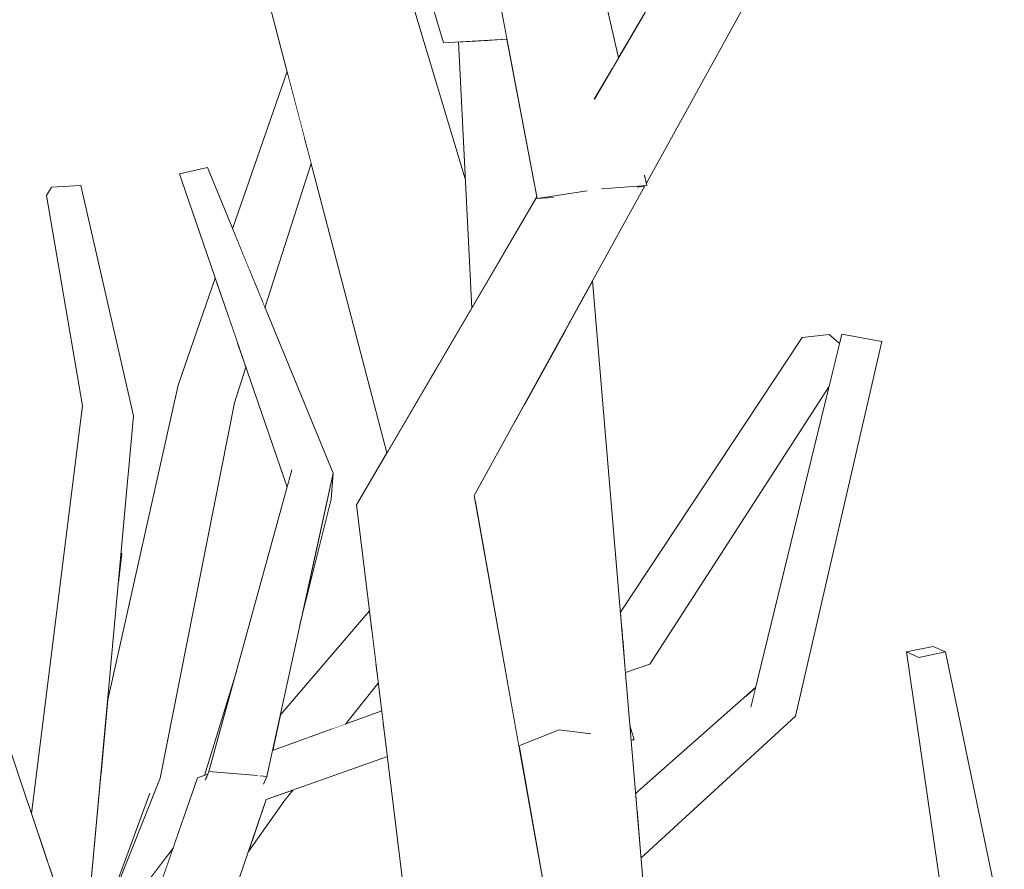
# Model space of a CAD drawing. Extents: x -289599 to -184549, y 66678 to 295474.
# Tile 85 of 256: x -281643 to -281546, y 72010 to 72094. Entities that reach past the tile are written whole.
import ezdxf

# ---------------------------------------------------------------- set-up
doc = ezdxf.new("R2010")
doc.units = 0
doc.header["$MEASUREMENT"] = 0
doc.linetypes.add('Wipeout_Contour', pattern=[1000, 0, -1000])
doc.layers.add('arch drzewa', color=8, linetype='Continuous')
doc.layers.add('arch drzewa_Nr_Pióra__4', color=8, linetype='Continuous', lineweight=9)

msp = doc.modelspace()

# ---------------------------------------------------------------- wipeouts: each hides what was drawn before it
at = {"color": 254, "linetype": 'Wipeout_Contour', "lineweight": 0, "ltscale": 1689868.360226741}
msp.add_wipeout([(-281596.578, 72092.04), (-281595.167, 72070.888), (-281592.094, 72076.132), (-281591.859, 72076.532), (-281594.827, 72092.138)], dxfattribs=at).dxf.layer = 'arch drzewa'
at = {"color": 254, "linetype": 'Wipeout_Contour', "lineweight": 0, "ltscale": 1352019.985524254}
msp.add_wipeout([(-281640.391, 72010.859), (-281640.136, 72010.103), (-281635.455, 72054.582), (-281636.861, 72055.823)], dxfattribs=at).dxf.layer = 'arch drzewa'
at = {"color": 254, "linetype": 'Wipeout_Contour', "lineweight": 0, "ltscale": 1013950.159270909}
msp.add_wipeout([(-281612.061, 72049.164), (-281615.334, 72034.162), (-281612.23, 72046.601)], dxfattribs=at).dxf.layer = 'arch drzewa'
at = {"color": 254, "linetype": 'Wipeout_Contour', "lineweight": 0, "ltscale": 1351800.697249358}
msp.add_wipeout([(-281581.323, 72033.52), (-281583.363, 72032.61), (-281583.093, 72029.414), (-281580.693, 72030.262)], dxfattribs=at).dxf.layer = 'arch drzewa'
at = {"color": 254, "linetype": 'Wipeout_Contour', "lineweight": 0, "ltscale": 1013757.710257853}
msp.add_wipeout([(-281548.843, 72002.316), (-281554.045, 72030.919), (-281555.243, 72031.464)], dxfattribs=at).dxf.layer = 'arch drzewa'
at = {"color": 254, "linetype": 'Wipeout_Contour', "lineweight": 0, "ltscale": 1351768.542917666}
msp.add_wipeout([(-281570.208, 72027.906), (-281582.021, 72016.705), (-281581.943, 72015.78), (-281570.672, 72026.002)], dxfattribs=at).dxf.layer = 'arch drzewa'
at = {"color": 254, "linetype": 'Wipeout_Contour', "lineweight": 0, "ltscale": 1351938.274033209}
msp.add_wipeout([(-281620.575, 72018.777), (-281630.135, 71985.414), (-281629.709, 71984.553), (-281618.693, 72016.847)], dxfattribs=at).dxf.layer = 'arch drzewa'

# ---------------------------------------------------------------- next in the draw order: wipeouts: each hides what was drawn before it
at = {"color": 254, "linetype": 'Wipeout_Contour', "lineweight": 0, "ltscale": 1351903.066129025}
msp.add_wipeout([(-281596.578, 72092.04), (-281597.77, 72091.973), (-281595.593, 72070.161), (-281595.167, 72070.888)], dxfattribs=at).dxf.layer = 'arch drzewa'
at = {"color": 254, "linetype": 'Wipeout_Contour', "lineweight": 0, "ltscale": 1014015.450864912}
msp.add_wipeout([(-281636.861, 72055.823), (-281641.937, 72015.455), (-281640.391, 72010.859)], dxfattribs=at).dxf.layer = 'arch drzewa'
at = {"color": 254, "linetype": 'Wipeout_Contour', "lineweight": 0, "ltscale": 1013852.785020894}
msp.add_wipeout([(-281583.375, 72032.75), (-281583.363, 72032.61), (-281581.323, 72033.52)], dxfattribs=at).dxf.layer = 'arch drzewa'
at = {"color": 254, "linetype": 'Wipeout_Contour', "lineweight": 0, "ltscale": 1013748.721625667}
msp.add_wipeout([(-281555.243, 72031.464), (-281551.212, 72003.528), (-281548.843, 72002.316)], dxfattribs=at).dxf.layer = 'arch drzewa'
at = {"color": 254, "linetype": 'Wipeout_Contour', "lineweight": 0, "ltscale": 1351769.133955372}
msp.add_wipeout([(-281570.2, 72027.94), (-281582.082, 72017.433), (-281582.021, 72016.705), (-281570.208, 72027.906)], dxfattribs=at).dxf.layer = 'arch drzewa'
at = {"color": 254, "linetype": 'Wipeout_Contour', "lineweight": 0, "ltscale": 1013926.518297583}
msp.add_wipeout([(-281618.693, 72016.847), (-281606.675, 72021.09), (-281606.805, 72022.151)], dxfattribs=at).dxf.layer = 'arch drzewa'
at = {"color": 254, "linetype": 'Wipeout_Contour', "lineweight": 0, "ltscale": 1013957.214104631}
msp.add_wipeout([(-281620.575, 72018.777), (-281630.852, 71986.865), (-281630.135, 71985.414)], dxfattribs=at).dxf.layer = 'arch drzewa'

# ---------------------------------------------------------------- next in the draw order: wipeouts: each hides what was drawn before it
at = {"color": 254, "linetype": 'Wipeout_Contour', "lineweight": 0, "ltscale": 1351907.336001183}
msp.add_wipeout([(-281597.77, 72091.973), (-281599.635, 72091.869), (-281598.324, 72065.501), (-281595.593, 72070.161)], dxfattribs=at).dxf.layer = 'arch drzewa'
at = {"color": 254, "linetype": 'Wipeout_Contour', "lineweight": 0, "ltscale": 1352002.91502483}
msp.add_wipeout([(-281636.859, 72000.363), (-281636.807, 72000.207), (-281631.808, 72054.838), (-281635.455, 72054.582)], dxfattribs=at).dxf.layer = 'arch drzewa'
at = {"color": 254, "linetype": 'Wipeout_Contour', "lineweight": 0, "ltscale": 1690122.625113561}
msp.add_wipeout([(-281663.11, 72048.731), (-281641.52, 71994.472), (-281659.332, 72048.155), (-281661.021, 72048.416), (-281661.212, 72048.44)], dxfattribs=at).dxf.layer = 'arch drzewa'
at = {"color": 254, "linetype": 'Wipeout_Contour', "lineweight": 0, "ltscale": 1013853.32241907}
msp.add_wipeout([(-281583.458, 72033.736), (-281583.375, 72032.75), (-281581.323, 72033.52)], dxfattribs=at).dxf.layer = 'arch drzewa'
at = {"color": 254, "linetype": 'Wipeout_Contour', "lineweight": 0, "ltscale": 1013751.184678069}
msp.add_wipeout([(-281545.564, 72003.473), (-281551.405, 72031.464), (-281554.045, 72030.919)], dxfattribs=at).dxf.layer = 'arch drzewa'
at = {"color": 254, "linetype": 'Wipeout_Contour', "lineweight": 0, "ltscale": 1351761.493704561}
msp.add_wipeout([(-281581.794, 72014.012), (-281581.546, 72011.074), (-281566.235, 72025.097), (-281570.672, 72026.002)], dxfattribs=at).dxf.layer = 'arch drzewa'

# ---------------------------------------------------------------- next in the draw order: wipeouts: each hides what was drawn before it
at = {"color": 254, "linetype": 'Wipeout_Contour', "lineweight": 0, "ltscale": 1013804.887396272}
msp.add_wipeout([(-281566.235, 72025.097), (-281557.705, 72062.219), (-281561.668, 72062.945)], dxfattribs=at).dxf.layer = 'arch drzewa'
at = {"color": 254, "linetype": 'Wipeout_Contour', "lineweight": 0, "ltscale": 1014005.284333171}
msp.add_wipeout([(-281640.136, 72010.103), (-281636.859, 72000.363), (-281635.455, 72054.582)], dxfattribs=at).dxf.layer = 'arch drzewa'
at = {"color": 254, "linetype": 'Wipeout_Contour', "lineweight": 0, "ltscale": 1352070.044340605}
msp.add_wipeout([(-281663.484, 72048.789), (-281647.551, 71992.668), (-281641.52, 71994.472), (-281663.11, 72048.731)], dxfattribs=at).dxf.layer = 'arch drzewa'
at = {"color": 254, "linetype": 'Wipeout_Contour', "lineweight": 0, "ltscale": 1014005.902269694}
msp.add_wipeout([(-281633.317, 72038.349), (-281632.969, 72041.197), (-281633.051, 72041.249)], dxfattribs=at).dxf.layer = 'arch drzewa'
at = {"color": 254, "linetype": 'Wipeout_Contour', "lineweight": 0, "ltscale": 1013741.909872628}
msp.add_wipeout([(-281554.045, 72030.919), (-281548.843, 72002.316), (-281545.564, 72003.473)], dxfattribs=at).dxf.layer = 'arch drzewa'
at = {"color": 254, "linetype": 'Wipeout_Contour', "lineweight": 0, "ltscale": 1013829.385157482}
msp.add_wipeout([(-281581.943, 72015.78), (-281581.794, 72014.012), (-281570.672, 72026.002)], dxfattribs=at).dxf.layer = 'arch drzewa'
at = {"color": 254, "linetype": 'Wipeout_Contour', "lineweight": 0, "ltscale": 2703904.439110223}
msp.add_wipeout([(-281625.471, 72018.984), (-281631.897, 71988.978), (-281630.852, 71986.865), (-281620.575, 72018.777), (-281624.24, 72018.932), (-281624.682, 72018.836), (-281624.655, 72018.903), (-281624.644, 72018.949)], dxfattribs=at).dxf.layer = 'arch drzewa'

# ---------------------------------------------------------------- next in the draw order: wipeouts: each hides what was drawn before it
at = {"color": 254, "linetype": 'Wipeout_Contour', "lineweight": 0, "ltscale": 1014041.993990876}
msp.add_wipeout([(-281635.455, 72054.582), (-281639.956, 72077.476), (-281640.441, 72076.669)], dxfattribs=at).dxf.layer = 'arch drzewa'
at = {"color": 254, "linetype": 'Wipeout_Contour', "lineweight": 0, "ltscale": 1013808.700934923}
msp.add_wipeout([(-281561.668, 72062.945), (-281570.672, 72026.002), (-281566.235, 72025.097)], dxfattribs=at).dxf.layer = 'arch drzewa'
at = {"color": 254, "linetype": 'Wipeout_Contour', "lineweight": 0, "ltscale": 1351688.900768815}
msp.add_wipeout([(-281554.045, 72030.919), (-281551.405, 72031.464), (-281552.603, 72032.009), (-281555.243, 72031.464)], dxfattribs=at).dxf.layer = 'arch drzewa'
at = {"color": 254, "linetype": 'Wipeout_Contour', "lineweight": 0, "ltscale": 1013930.626805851}
msp.add_wipeout([(-281620.575, 72018.777), (-281607.017, 72023.87), (-281607.087, 72024.433)], dxfattribs=at).dxf.layer = 'arch drzewa'
at = {"color": 254, "linetype": 'Wipeout_Contour', "lineweight": 0, "ltscale": 1013969.742548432}
msp.add_wipeout([(-281625.471, 72018.984), (-281634.271, 71993.778), (-281631.897, 71988.978)], dxfattribs=at).dxf.layer = 'arch drzewa'
at = {"color": 254, "linetype": 'Wipeout_Contour', "lineweight": 0, "ltscale": 1351927.44291872}
msp.add_wipeout([(-281620.486, 72011.592), (-281616.83, 72016.781), (-281617.571, 72017.244), (-281618.693, 72016.847)], dxfattribs=at).dxf.layer = 'arch drzewa'

# ---------------------------------------------------------------- next in the draw order: linework, layer by layer
at = {"layer": 'arch drzewa_Nr_Pióra__4', "linetype": 'Continuous'}
for p, q in [((-281555.243, 72031.464), (-281552.603, 72032.009)), ((-281554.045, 72030.919), (-281555.243, 72031.464)), ((-281551.212, 72003.528), (-281555.243, 72031.464)), ((-281551.405, 72031.464), (-281554.045, 72030.919)), ((-281552.603, 72032.009), (-281551.405, 72031.464)), ((-281545.564, 72003.473), (-281551.405, 72031.464))]:
    msp.add_line(p, q, dxfattribs=at)

# ---------------------------------------------------------------- next in the draw order: wipeouts: each hides what was drawn before it
at = {"color": 254, "linetype": 'Wipeout_Contour', "lineweight": 0, "ltscale": 1014034.278947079}
msp.add_wipeout([(-281640.441, 72076.669), (-281636.861, 72055.823), (-281635.455, 72054.582)], dxfattribs=at).dxf.layer = 'arch drzewa'
at = {"color": 254, "linetype": 'Wipeout_Contour', "lineweight": 0, "ltscale": 1351764.023813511}
msp.add_wipeout([(-281562.899, 72062.886), (-281580.693, 72030.262), (-281562.939, 72057.728), (-281561.893, 72062.018)], dxfattribs=at).dxf.layer = 'arch drzewa'
at = {"color": 254, "linetype": 'Wipeout_Contour', "lineweight": 0, "ltscale": 1013982.402662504}
msp.add_wipeout([(-281630.213, 72017.464), (-281635.227, 72003.825), (-281629.172, 72018.945)], dxfattribs=at).dxf.layer = 'arch drzewa'
at = {"color": 254, "linetype": 'Wipeout_Contour', "lineweight": 0, "ltscale": 1013966.898932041}
msp.add_wipeout([(-281625.471, 72018.984), (-281624.644, 72018.949), (-281624.552, 72019.318)], dxfattribs=at).dxf.layer = 'arch drzewa'
at = {"color": 254, "linetype": 'Wipeout_Contour', "lineweight": 0, "ltscale": 1013940.922760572}
msp.add_wipeout([(-281616.202, 72017.727), (-281616.83, 72016.781), (-281616.024, 72017.789)], dxfattribs=at).dxf.layer = 'arch drzewa'

# ---------------------------------------------------------------- next in the draw order: linework, layer by layer
at = {"layer": 'arch drzewa_Nr_Pióra__4', "linetype": 'Continuous'}
msp.add_line((-281557.705, 72062.219), (-281561.668, 72062.945), dxfattribs=at)

# ---------------------------------------------------------------- next in the draw order: wipeouts: each hides what was drawn before it
at = {"color": 254, "linetype": 'Wipeout_Contour', "lineweight": 0, "ltscale": 1014035.704864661}
msp.add_wipeout([(-281631.808, 72054.838), (-281637.049, 72077.659), (-281639.956, 72077.476)], dxfattribs=at).dxf.layer = 'arch drzewa'
at = {"color": 254, "linetype": 'Wipeout_Contour', "lineweight": 0, "ltscale": 1013836.844349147}
msp.add_wipeout([(-281562.899, 72062.886), (-281581.323, 72033.52), (-281580.693, 72030.262)], dxfattribs=at).dxf.layer = 'arch drzewa'
at = {"color": 254, "linetype": 'Wipeout_Contour', "lineweight": 0, "ltscale": 2703850.50745187}
msp.add_wipeout([(-281624.24, 72018.932), (-281620.575, 72018.777), (-281607.087, 72024.433), (-281607.233, 72025.623), (-281618.056, 72021.683), (-281618.496, 72019.667), (-281618.57, 72019.652), (-281619.807, 72019.237)], dxfattribs=at).dxf.layer = 'arch drzewa'
at = {"color": 254, "linetype": 'Wipeout_Contour', "lineweight": 0, "ltscale": 1351983.592473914}
msp.add_wipeout([(-281635.05, 72019.404), (-281636.807, 72000.207), (-281636.688, 71999.853), (-281630.213, 72017.464)], dxfattribs=at).dxf.layer = 'arch drzewa'
at = {"color": 254, "linetype": 'Wipeout_Contour', "lineweight": 0, "ltscale": 1013941.960129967}
msp.add_wipeout([(-281616.202, 72017.727), (-281617.571, 72017.244), (-281616.83, 72016.781)], dxfattribs=at).dxf.layer = 'arch drzewa'

# ---------------------------------------------------------------- next in the draw order: linework, layer by layer
at = {"layer": 'arch drzewa_Nr_Pióra__4', "linetype": 'Continuous'}
for p, q in [((-281616.83, 72016.781), (-281616.024, 72017.789)), ((-281620.486, 72011.592), (-281616.83, 72016.781))]:
    msp.add_line(p, q, dxfattribs=at)

# ---------------------------------------------------------------- next in the draw order: wipeouts: each hides what was drawn before it
at = {"color": 254, "linetype": 'Wipeout_Contour', "lineweight": 0, "ltscale": 1014028.683926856}
msp.add_wipeout([(-281639.956, 72077.476), (-281635.455, 72054.582), (-281631.808, 72054.838)], dxfattribs=at).dxf.layer = 'arch drzewa'
at = {"color": 254, "linetype": 'Wipeout_Contour', "lineweight": 0, "ltscale": 1013830.796671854}
msp.add_wipeout([(-281565.603, 72062.611), (-281581.323, 72033.52), (-281562.899, 72062.886)], dxfattribs=at).dxf.layer = 'arch drzewa'
at = {"color": 254, "linetype": 'Wipeout_Contour', "lineweight": 0, "ltscale": 1351936.049420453}
msp.add_wipeout([(-281616.142, 72049.484), (-281618.57, 72019.652), (-281618.496, 72019.667), (-281612.061, 72049.164)], dxfattribs=at).dxf.layer = 'arch drzewa'
at = {"color": 254, "linetype": 'Wipeout_Contour', "lineweight": 0, "ltscale": 1689941.102603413}
msp.add_wipeout([(-281624.784, 72019.234), (-281624.552, 72019.318), (-281624.655, 72018.903), (-281624.358, 72019.626), (-281621.632, 72029.535)], dxfattribs=at).dxf.layer = 'arch drzewa'
at = {"color": 254, "linetype": 'Wipeout_Contour', "lineweight": 0, "ltscale": 1689966.379985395}
msp.add_wipeout([(-281636.688, 71999.853), (-281636.166, 71998.302), (-281628.693, 72009.755), (-281627.896, 72012.039), (-281636.273, 72000.981)], dxfattribs=at).dxf.layer = 'arch drzewa'

# ---------------------------------------------------------------- next in the draw order: linework, layer by layer
at = {"layer": 'arch drzewa_Nr_Pióra__4', "linetype": 'Continuous'}
for p, q in [((-281639.956, 72077.476), (-281640.441, 72076.669)), ((-281637.049, 72077.659), (-281639.956, 72077.476)), ((-281636.861, 72055.823), (-281640.441, 72076.669)), ((-281561.893, 72062.018), (-281562.899, 72062.886)), ((-281629.709, 71984.553), (-281618.693, 72016.847))]:
    msp.add_line(p, q, dxfattribs=at)

# ---------------------------------------------------------------- next in the draw order: wipeouts: each hides what was drawn before it
at = {"color": 254, "linetype": 'Wipeout_Contour', "lineweight": 0, "ltscale": 1351794.975215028}
msp.add_wipeout([(-281583.599, 72035.4), (-281583.458, 72033.736), (-281581.323, 72033.52), (-281565.603, 72062.611)], dxfattribs=at).dxf.layer = 'arch drzewa'
at = {"color": 254, "linetype": 'Wipeout_Contour', "lineweight": 0, "ltscale": 1351903.353136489}
msp.add_wipeout([(-281612.15, 72023.833), (-281610.811, 72024.32), (-281607.572, 72028.377), (-281607.817, 72030.362)], dxfattribs=at).dxf.layer = 'arch drzewa'
at = {"color": 254, "linetype": 'Wipeout_Contour', "lineweight": 0, "ltscale": 1013948.352129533}
msp.add_wipeout([(-281618.612, 72019.135), (-281618.545, 72019.44), (-281618.589, 72019.423)], dxfattribs=at).dxf.layer = 'arch drzewa'

# ---------------------------------------------------------------- next in the draw order: linework, layer by layer
at = {"layer": 'arch drzewa_Nr_Pióra__4', "linetype": 'Continuous'}
for p, q in [((-281562.899, 72062.886), (-281565.603, 72062.611)), ((-281566.235, 72025.097), (-281557.705, 72062.219))]:
    msp.add_line(p, q, dxfattribs=at)

# ---------------------------------------------------------------- next in the draw order: wipeouts: each hides what was drawn before it
at = {"color": 254, "linetype": 'Wipeout_Contour', "lineweight": 0, "ltscale": 1013856.03709976}
msp.add_wipeout([(-281579.056, 71981.575), (-281585.307, 72055.645), (-281587.909, 72056.03)], dxfattribs=at).dxf.layer = 'arch drzewa'
at = {"color": 254, "linetype": 'Wipeout_Contour', "lineweight": 0, "ltscale": 1013949.328901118}
msp.add_wipeout([(-281619.19, 72019.184), (-281618.612, 72019.135), (-281618.589, 72019.423)], dxfattribs=at).dxf.layer = 'arch drzewa'

# ---------------------------------------------------------------- next in the draw order: wipeouts: each hides what was drawn before it
at = {"color": 254, "linetype": 'Wipeout_Contour', "lineweight": 0, "ltscale": 1013834.866550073}
msp.add_wipeout([(-281587.909, 72056.03), (-281581.427, 71980.86), (-281579.056, 71981.575)], dxfattribs=at).dxf.layer = 'arch drzewa'
at = {"color": 254, "linetype": 'Wipeout_Contour', "lineweight": 0, "ltscale": 1351942.847761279}
msp.add_wipeout([(-281616.142, 72049.484), (-281624.358, 72019.626), (-281619.807, 72019.237), (-281618.57, 72019.652)], dxfattribs=at).dxf.layer = 'arch drzewa'

# ---------------------------------------------------------------- next in the draw order: wipeouts: each hides what was drawn before it
at = {"color": 254, "linetype": 'Wipeout_Contour', "lineweight": 0, "ltscale": 1013997.260963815}
msp.add_wipeout([(-281616.142, 72049.484), (-281627.276, 72078.811), (-281627.04, 72078.12)], dxfattribs=at).dxf.layer = 'arch drzewa'
at = {"color": 254, "linetype": 'Wipeout_Contour', "lineweight": 0, "ltscale": 2365698.398912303}
msp.add_wipeout([(-281593.163, 72055.869), (-281593.932, 72054.476), (-281590.278, 72032.965), (-281586.604, 72023.34), (-281588.591, 72023.036), (-281581.427, 71980.86), (-281587.909, 72056.03)], dxfattribs=at).dxf.layer = 'arch drzewa'
at = {"color": 254, "linetype": 'Wipeout_Contour', "lineweight": 0, "ltscale": 1689894.235398}
msp.add_wipeout([(-281618.045, 72021.735), (-281618.056, 72021.683), (-281612.15, 72023.833), (-281607.817, 72030.362), (-281608.233, 72033.738)], dxfattribs=at).dxf.layer = 'arch drzewa'
at = {"color": 254, "linetype": 'Wipeout_Contour', "lineweight": 0, "ltscale": 1351948.350956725}
msp.add_wipeout([(-281624.358, 72019.626), (-281624.682, 72018.836), (-281624.24, 72018.932), (-281619.807, 72019.237)], dxfattribs=at).dxf.layer = 'arch drzewa'
at = {"color": 254, "linetype": 'Wipeout_Contour', "lineweight": 0, "ltscale": 1013949.153120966}
msp.add_wipeout([(-281619.19, 72019.184), (-281618.883, 72018.475), (-281618.612, 72019.135)], dxfattribs=at).dxf.layer = 'arch drzewa'

# ---------------------------------------------------------------- next in the draw order: linework, layer by layer
at = {"layer": 'arch drzewa_Nr_Pióra__4', "linetype": 'Continuous'}
for p, q in [((-281583.093, 72029.414), (-281580.693, 72030.262)), ((-281618.612, 72019.135), (-281619.298, 72019.193)), ((-281618.933, 72018.352), (-281618.612, 72019.135))]:
    msp.add_line(p, q, dxfattribs=at)

# ---------------------------------------------------------------- next in the draw order: wipeouts: each hides what was drawn before it
at = {"color": 254, "linetype": 'Wipeout_Contour', "lineweight": 0, "ltscale": 1013980.284688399}
msp.add_wipeout([(-281616.142, 72049.484), (-281627.04, 72078.12), (-281616.609, 72047.788)], dxfattribs=at).dxf.layer = 'arch drzewa'
at = {"color": 254, "linetype": 'Wipeout_Contour', "lineweight": 0, "ltscale": 1013885.017413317}
msp.add_wipeout([(-281586.712, 72067.566), (-281585.307, 72055.645), (-281586.349, 72068.223)], dxfattribs=at).dxf.layer = 'arch drzewa'
at = {"color": 254, "linetype": 'Wipeout_Contour', "lineweight": 0, "ltscale": 1351855.062241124}
msp.add_wipeout([(-281594.056, 72054.251), (-281593.093, 72040.062), (-281590.278, 72032.965), (-281593.932, 72054.476)], dxfattribs=at).dxf.layer = 'arch drzewa'
at = {"color": 254, "linetype": 'Wipeout_Contour', "lineweight": 0, "ltscale": 1689895.000743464}
msp.add_wipeout([(-281618.006, 72021.912), (-281618.045, 72021.735), (-281608.233, 72033.738), (-281608.282, 72034.134), (-281608.305, 72034.327)], dxfattribs=at).dxf.layer = 'arch drzewa'
at = {"color": 254, "linetype": 'Wipeout_Contour', "lineweight": 0, "ltscale": 2703583.948015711}
msp.add_wipeout([(-281588.591, 72023.036), (-281591.908, 72022.597), (-281590.799, 72006.244), (-281587.939, 71990.242), (-281589.089, 71985.132), (-281589.208, 71982.799), (-281589.09, 71981.06), (-281581.427, 71980.86)], dxfattribs=at).dxf.layer = 'arch drzewa'

# ---------------------------------------------------------------- next in the draw order: linework, layer by layer
at = {"layer": 'arch drzewa_Nr_Pióra__4', "linetype": 'Continuous'}
msp.add_line((-281581.546, 72011.074), (-281566.235, 72025.097), dxfattribs=at)

# ---------------------------------------------------------------- next in the draw order: wipeouts: each hides what was drawn before it
at = {"color": 254, "linetype": 'Wipeout_Contour', "lineweight": 0, "ltscale": 1013991.223154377}
msp.add_wipeout([(-281612.061, 72049.164), (-281624.51, 72079.421), (-281627.276, 72078.811)], dxfattribs=at).dxf.layer = 'arch drzewa'
at = {"color": 254, "linetype": 'Wipeout_Contour', "lineweight": 0, "ltscale": 1351847.712393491}
msp.add_wipeout([(-281586.712, 72067.566), (-281588.587, 72064.166), (-281587.909, 72056.03), (-281585.307, 72055.645)], dxfattribs=at).dxf.layer = 'arch drzewa'
at = {"color": 254, "linetype": 'Wipeout_Contour', "lineweight": 0, "ltscale": 1013898.407862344}
msp.add_wipeout([(-281594.056, 72054.251), (-281595.799, 72051.09), (-281593.093, 72040.062)], dxfattribs=at).dxf.layer = 'arch drzewa'
at = {"color": 254, "linetype": 'Wipeout_Contour', "lineweight": 0, "ltscale": 1351918.951366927}
msp.add_wipeout([(-281618.006, 72021.912), (-281608.305, 72034.327), (-281608.451, 72035.513), (-281617.292, 72025.184)], dxfattribs=at).dxf.layer = 'arch drzewa'
at = {"color": 254, "linetype": 'Wipeout_Contour', "lineweight": 0, "ltscale": 1013845.815650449}
msp.add_wipeout([(-281582.224, 72022.754), (-281582.651, 72024.173), (-281582.62, 72023.806)], dxfattribs=at).dxf.layer = 'arch drzewa'
at = {"color": 254, "linetype": 'Wipeout_Contour', "lineweight": 0, "ltscale": 1013869.704895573}
msp.add_wipeout([(-281593.607, 72021.954), (-281590.799, 72006.244), (-281591.908, 72022.597)], dxfattribs=at).dxf.layer = 'arch drzewa'

# ---------------------------------------------------------------- next in the draw order: linework, layer by layer
at = {"layer": 'arch drzewa_Nr_Pióra__4', "linetype": 'Continuous'}
msp.add_line((-281615.334, 72034.162), (-281612.23, 72046.601), dxfattribs=at)

# ---------------------------------------------------------------- next in the draw order: wipeouts: each hides what was drawn before it
at = {"color": 254, "linetype": 'Wipeout_Contour', "lineweight": 0, "ltscale": 1013976.350792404}
msp.add_wipeout([(-281627.276, 72078.811), (-281616.142, 72049.484), (-281612.061, 72049.164)], dxfattribs=at).dxf.layer = 'arch drzewa'
at = {"color": 254, "linetype": 'Wipeout_Contour', "lineweight": 0, "ltscale": 1013890.236313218}
msp.add_wipeout([(-281589.024, 72063.375), (-281587.909, 72056.03), (-281588.587, 72064.166)], dxfattribs=at).dxf.layer = 'arch drzewa'
at = {"color": 254, "linetype": 'Wipeout_Contour', "lineweight": 0, "ltscale": 1351836.546393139}
msp.add_wipeout([(-281598.077, 72046.961), (-281604.142, 72044.212), (-281589.089, 71985.132), (-281587.939, 71990.242)], dxfattribs=at).dxf.layer = 'arch drzewa'
at = {"color": 254, "linetype": 'Wipeout_Contour', "lineweight": 0, "ltscale": 1013845.352052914}
msp.add_wipeout([(-281582.224, 72022.754), (-281582.62, 72023.806), (-281582.535, 72022.796)], dxfattribs=at).dxf.layer = 'arch drzewa'

# ---------------------------------------------------------------- next in the draw order: linework, layer by layer
at = {"layer": 'arch drzewa_Nr_Pióra__4', "linetype": 'Continuous'}
for p, q in [((-281627.276, 72078.811), (-281627.04, 72078.12)), ((-281618.612, 72019.135), (-281612.061, 72049.164)), ((-281612.23, 72046.601), (-281612.061, 72049.164))]:
    msp.add_line(p, q, dxfattribs=at)

# ---------------------------------------------------------------- next in the draw order: wipeouts: each hides what was drawn before it
at = {"color": 254, "linetype": 'Wipeout_Contour', "lineweight": 0, "ltscale": 1351975.080412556}
msp.add_wipeout([(-281614.913, 72082.504), (-281619.137, 72066.363), (-281618.8, 72065.542), (-281614.217, 72079.846)], dxfattribs=at).dxf.layer = 'arch drzewa'
at = {"color": 254, "linetype": 'Wipeout_Contour', "lineweight": 0, "ltscale": 1013892.908662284}
msp.add_wipeout([(-281593.163, 72055.869), (-281587.909, 72056.03), (-281589.024, 72063.375)], dxfattribs=at).dxf.layer = 'arch drzewa'
at = {"color": 254, "linetype": 'Wipeout_Contour', "lineweight": 0, "ltscale": 1013984.007502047}
msp.add_wipeout([(-281629.172, 72018.945), (-281621.815, 72056.128), (-281622.34, 72059.485)], dxfattribs=at).dxf.layer = 'arch drzewa'
at = {"color": 254, "linetype": 'Wipeout_Contour', "lineweight": 0, "ltscale": 3717399.091844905}
msp.add_wipeout([(-281604.142, 72044.212), (-281588.238, 71954.021), (-281586.15, 71955.395), (-281586.563, 71958.764), (-281586.574, 71958.978), (-281589.209, 71980.24), (-281589.209, 71980.795), (-281589.22, 71981.083), (-281589.209, 71982.064), (-281589.208, 71982.799), (-281589.089, 71985.132)], dxfattribs=at).dxf.layer = 'arch drzewa'
at = {"color": 254, "linetype": 'Wipeout_Contour', "lineweight": 0, "ltscale": 1013844.933721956}
msp.add_wipeout([(-281582.224, 72022.754), (-281582.535, 72022.796), (-281582.527, 72022.706)], dxfattribs=at).dxf.layer = 'arch drzewa'

# ---------------------------------------------------------------- next in the draw order: linework, layer by layer
at = {"layer": 'arch drzewa_Nr_Pióra__4', "linetype": 'Continuous'}
for p, q in [((-281582.082, 72017.433), (-281570.2, 72027.94)), ((-281582.224, 72022.754), (-281582.651, 72024.173)), ((-281582.224, 72022.754), (-281582.535, 72022.796)), ((-281582.527, 72022.706), (-281582.224, 72022.754))]:
    msp.add_line(p, q, dxfattribs=at)

# ---------------------------------------------------------------- next in the draw order: wipeouts: each hides what was drawn before it
at = {"color": 254, "linetype": 'Wipeout_Contour', "lineweight": 0, "ltscale": 1351978.426280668}
msp.add_wipeout([(-281615.099, 72083.213), (-281619.771, 72067.903), (-281619.137, 72066.363), (-281614.913, 72082.504)], dxfattribs=at).dxf.layer = 'arch drzewa'
at = {"color": 254, "linetype": 'Wipeout_Contour', "lineweight": 0, "ltscale": 1351853.921581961}
msp.add_wipeout([(-281598.077, 72046.961), (-281581.172, 72077.611), (-281581.876, 72077.502), (-281583.719, 72077.377)], dxfattribs=at).dxf.layer = 'arch drzewa'
at = {"color": 254, "linetype": 'Wipeout_Contour', "lineweight": 0, "ltscale": 1013982.090917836}
msp.add_wipeout([(-281622.34, 72059.485), (-281630.213, 72017.464), (-281629.172, 72018.945)], dxfattribs=at).dxf.layer = 'arch drzewa'
at = {"color": 254, "linetype": 'Wipeout_Contour', "lineweight": 0, "ltscale": 1013983.931958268}
msp.add_wipeout([(-281620.805, 72059.989), (-281621.815, 72056.128), (-281620.688, 72059.648)], dxfattribs=at).dxf.layer = 'arch drzewa'
at = {"color": 254, "linetype": 'Wipeout_Contour', "lineweight": 0, "ltscale": 1013892.926947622}
msp.add_wipeout([(-281588.238, 71954.021), (-281604.142, 72044.212), (-281609.745, 72046.012)], dxfattribs=at).dxf.layer = 'arch drzewa'

# ---------------------------------------------------------------- next in the draw order: wipeouts: each hides what was drawn before it
at = {"color": 254, "linetype": 'Wipeout_Contour', "lineweight": 0, "ltscale": 2365706.125301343}
msp.add_wipeout([(-281569.985, 72106.474), (-281583.239, 72078.395), (-281581.244, 72078.587), (-281581.178, 72078.607), (-281581.017, 72077.891), (-281566.01, 72105.101), (-281569.627, 72105.845)], dxfattribs=at).dxf.layer = 'arch drzewa'
at = {"color": 254, "linetype": 'Wipeout_Contour', "lineweight": 0, "ltscale": 1351982.702604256}
msp.add_wipeout([(-281620.312, 72069.219), (-281619.771, 72067.903), (-281615.099, 72083.213), (-281616.379, 72088.104)], dxfattribs=at).dxf.layer = 'arch drzewa'
at = {"color": 254, "linetype": 'Wipeout_Contour', "lineweight": 0, "ltscale": 1013989.980766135}
msp.add_wipeout([(-281630.213, 72017.464), (-281622.34, 72059.485), (-281627.415, 72057.89)], dxfattribs=at).dxf.layer = 'arch drzewa'
at = {"color": 254, "linetype": 'Wipeout_Contour', "lineweight": 0, "ltscale": 2703588.484033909}
msp.add_wipeout([(-281609.745, 72046.012), (-281598.659, 71956.024), (-281597.585, 71955.818), (-281597.108, 71959.717), (-281593.762, 71956.326), (-281591.167, 71954.949), (-281591.085, 71954.568), (-281588.238, 71954.021)], dxfattribs=at).dxf.layer = 'arch drzewa'

# ---------------------------------------------------------------- next in the draw order: linework, layer by layer
at = {"layer": 'arch drzewa_Nr_Pióra__4', "linetype": 'Continuous'}
for p, q in [((-281624.358, 72019.626), (-281616.142, 72049.484)), ((-281617.292, 72025.184), (-281608.451, 72035.513)), ((-281624.784, 72019.234), (-281621.632, 72029.535)), ((-281610.811, 72024.32), (-281607.572, 72028.377)), ((-281618.056, 72021.683), (-281607.233, 72025.623)), ((-281618.693, 72016.847), (-281606.675, 72021.09)), ((-281624.358, 72019.626), (-281624.711, 72018.768)), ((-281619.534, 72019.214), (-281624.358, 72019.626)), ((-281625.471, 72018.984), (-281624.547, 72019.32))]:
    msp.add_line(p, q, dxfattribs=at)

# ---------------------------------------------------------------- next in the draw order: wipeouts: each hides what was drawn before it
at = {"color": 254, "linetype": 'Wipeout_Contour', "lineweight": 0, "ltscale": 2365745.658308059}
msp.add_wipeout([(-281604.142, 72044.212), (-281598.077, 72046.961), (-281583.719, 72077.377), (-281585.326, 72077.338), (-281583.239, 72078.395), (-281569.985, 72106.474), (-281569.99, 72106.52)], dxfattribs=at).dxf.layer = 'arch drzewa'
at = {"color": 254, "linetype": 'Wipeout_Contour', "lineweight": 0, "ltscale": 1351989.467172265}
msp.add_wipeout([(-281616.601, 72088.952), (-281622.023, 72073.378), (-281620.312, 72069.219), (-281616.379, 72088.104)], dxfattribs=at).dxf.layer = 'arch drzewa'
at = {"color": 254, "linetype": 'Wipeout_Contour', "lineweight": 0, "ltscale": 1351980.669587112}
msp.add_wipeout([(-281621.536, 72062.116), (-281622.34, 72059.485), (-281621.815, 72056.128), (-281620.805, 72059.989)], dxfattribs=at).dxf.layer = 'arch drzewa'
at = {"color": 254, "linetype": 'Wipeout_Contour', "lineweight": 0, "ltscale": 1351992.385770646}
msp.add_wipeout([(-281634.38, 72026.724), (-281635.05, 72019.404), (-281630.213, 72017.464), (-281627.415, 72057.89)], dxfattribs=at).dxf.layer = 'arch drzewa'

# ---------------------------------------------------------------- next in the draw order: linework, layer by layer
at = {"layer": 'arch drzewa_Nr_Pióra__4', "linetype": 'Continuous'}
for p, q in [((-281631.808, 72054.838), (-281637.049, 72077.659)), ((-281633.317, 72038.349), (-281632.969, 72041.197)), ((-281632.969, 72041.197), (-281633.051, 72041.249)), ((-281634.271, 71993.778), (-281625.471, 72018.984))]:
    msp.add_line(p, q, dxfattribs=at)

# ---------------------------------------------------------------- next in the draw order: wipeouts: each hides what was drawn before it
at = {"color": 254, "linetype": 'Wipeout_Contour', "lineweight": 0, "ltscale": 3379635.045125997}
msp.add_wipeout([(-281588.304, 72076.85), (-281604.142, 72044.212), (-281569.99, 72106.52), (-281570.581, 72106.041), (-281571.9, 72106.312), (-281572.176, 72110.083), (-281586.046, 72081.502), (-281586.149, 72079.041), (-281586.231, 72078.917), (-281587.006, 72077.115)], dxfattribs=at).dxf.layer = 'arch drzewa'
at = {"color": 254, "linetype": 'Wipeout_Contour', "lineweight": 0, "ltscale": 1013988.006514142}
msp.add_wipeout([(-281621.695, 72062.578), (-281622.34, 72059.485), (-281621.536, 72062.116)], dxfattribs=at).dxf.layer = 'arch drzewa'
at = {"color": 254, "linetype": 'Wipeout_Contour', "lineweight": 0, "ltscale": 1690100.865031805}
msp.add_wipeout([(-281659.248, 72048.142), (-281635.436, 71996.135), (-281654.602, 72053.096), (-281655.54, 72052.275), (-281656.701, 72047.749)], dxfattribs=at).dxf.layer = 'arch drzewa'

# ---------------------------------------------------------------- next in the draw order: linework, layer by layer
at = {"layer": 'arch drzewa_Nr_Pióra__4', "linetype": 'Continuous'}
for p, q in [((-281585.307, 72055.645), (-281586.349, 72068.223)), ((-281583.599, 72035.4), (-281565.603, 72062.611)), ((-281570.672, 72026.002), (-281561.668, 72062.945)), ((-281580.693, 72030.262), (-281562.939, 72057.728)), ((-281579.056, 71981.575), (-281585.307, 72055.645))]:
    msp.add_line(p, q, dxfattribs=at)

# ---------------------------------------------------------------- next in the draw order: wipeouts: each hides what was drawn before it
at = {"color": 254, "linetype": 'Wipeout_Contour', "lineweight": 0, "ltscale": 1351850.998882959}
msp.add_wipeout([(-281572.179, 72110.115), (-281586.142, 72086.287), (-281586.046, 72081.502), (-281572.176, 72110.083)], dxfattribs=at).dxf.layer = 'arch drzewa'
at = {"color": 254, "linetype": 'Wipeout_Contour', "lineweight": 0, "ltscale": 1013880.654192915}
msp.add_wipeout([(-281580.962, 72077.644), (-281581.178, 72078.607), (-281581.244, 72078.587)], dxfattribs=at).dxf.layer = 'arch drzewa'
at = {"color": 254, "linetype": 'Wipeout_Contour', "lineweight": 0, "ltscale": 2027832.29057375}
msp.add_wipeout([(-281591.859, 72076.532), (-281609.745, 72046.012), (-281604.142, 72044.212), (-281588.304, 72076.85), (-281590.269, 72076.478), (-281591.828, 72076.368)], dxfattribs=at).dxf.layer = 'arch drzewa'
at = {"color": 254, "linetype": 'Wipeout_Contour', "lineweight": 0, "ltscale": 1351992.133025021}
msp.add_wipeout([(-281627.415, 72057.89), (-281622.34, 72059.485), (-281621.695, 72062.578), (-281623.727, 72068.484)], dxfattribs=at).dxf.layer = 'arch drzewa'
at = {"color": 254, "linetype": 'Wipeout_Contour', "lineweight": 0, "ltscale": 1352051.014474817}
msp.add_wipeout([(-281659.332, 72048.155), (-281641.52, 71994.472), (-281635.436, 71996.135), (-281659.248, 72048.142)], dxfattribs=at).dxf.layer = 'arch drzewa'

# ---------------------------------------------------------------- next in the draw order: linework, layer by layer
at = {"layer": 'arch drzewa_Nr_Pióra__4', "linetype": 'Continuous'}
for p, q in [((-281634.38, 72026.724), (-281627.415, 72057.89)), ((-281641.937, 72015.455), (-281636.861, 72055.823)), ((-281636.807, 72000.207), (-281631.808, 72054.838)), ((-281635.436, 71996.135), (-281654.602, 72053.096)), ((-281598.659, 71956.024), (-281609.745, 72046.012)), ((-281635.227, 72003.825), (-281629.172, 72018.945)), ((-281636.688, 71999.853), (-281630.213, 72017.464)), ((-281636.273, 72000.981), (-281627.896, 72012.039))]:
    msp.add_line(p, q, dxfattribs=at)

# ---------------------------------------------------------------- next in the draw order: wipeouts: each hides what was drawn before it
at = {"color": 254, "linetype": 'Wipeout_Contour', "lineweight": 0, "ltscale": 1351913.902712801}
msp.add_wipeout([(-281595.206, 72141.17), (-281599.832, 72140.774), (-281584.423, 72089.222), (-281583.797, 72090.289)], dxfattribs=at).dxf.layer = 'arch drzewa'
at = {"color": 254, "linetype": 'Wipeout_Contour', "lineweight": 0, "ltscale": 2027766.652712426}
msp.add_wipeout([(-281595.799, 72051.09), (-281597.211, 72048.53), (-281589.649, 72023.748), (-281586.604, 72023.34), (-281590.278, 72032.965), (-281593.093, 72040.062)], dxfattribs=at).dxf.layer = 'arch drzewa'

# ---------------------------------------------------------------- next in the draw order: wipeouts: each hides what was drawn before it
at = {"color": 254, "linetype": 'Wipeout_Contour', "lineweight": 0, "ltscale": 1689858.226209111}
msp.add_wipeout([(-281599.832, 72140.774), (-281586.149, 72079.041), (-281586.046, 72081.502), (-281586.142, 72086.287), (-281584.423, 72089.222)], dxfattribs=at).dxf.layer = 'arch drzewa'
at = {"color": 254, "linetype": 'Wipeout_Contour', "lineweight": 0, "ltscale": 1351862.576525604}
msp.add_wipeout([(-281598.077, 72046.961), (-281598.03, 72046.702), (-281589.649, 72023.748), (-281597.211, 72048.53)], dxfattribs=at).dxf.layer = 'arch drzewa'

# ---------------------------------------------------------------- next in the draw order: wipeouts: each hides what was drawn before it
at = {"color": 254, "linetype": 'Wipeout_Contour', "lineweight": 0, "ltscale": 1351921.076876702}
msp.add_wipeout([(-281599.832, 72140.774), (-281603.942, 72140.081), (-281586.231, 72078.917), (-281586.149, 72079.041)], dxfattribs=at).dxf.layer = 'arch drzewa'
at = {"color": 254, "linetype": 'Wipeout_Contour', "lineweight": 0, "ltscale": 1351847.301995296}
msp.add_wipeout([(-281583.239, 72078.395), (-281585.326, 72077.338), (-281580.962, 72077.644), (-281581.244, 72078.587)], dxfattribs=at).dxf.layer = 'arch drzewa'
at = {"color": 254, "linetype": 'Wipeout_Contour', "lineweight": 0, "ltscale": 1013884.12074684}
msp.add_wipeout([(-281598.03, 72046.702), (-281593.644, 72022.16), (-281589.649, 72023.748)], dxfattribs=at).dxf.layer = 'arch drzewa'

# ---------------------------------------------------------------- next in the draw order: wipeouts: each hides what was drawn before it
at = {"color": 254, "linetype": 'Wipeout_Contour', "lineweight": 0, "ltscale": 1351898.691466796}
msp.add_wipeout([(-281603.942, 72140.081), (-281591.828, 72076.368), (-281587.006, 72077.115), (-281586.231, 72078.917)], dxfattribs=at).dxf.layer = 'arch drzewa'
at = {"color": 254, "linetype": 'Wipeout_Contour', "lineweight": 0, "ltscale": 1351847.540516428}
msp.add_wipeout([(-281585.326, 72077.338), (-281583.719, 72077.377), (-281581.876, 72077.502), (-281580.962, 72077.644)], dxfattribs=at).dxf.layer = 'arch drzewa'
at = {"color": 254, "linetype": 'Wipeout_Contour', "lineweight": 0, "ltscale": 2027738.411629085}
msp.add_wipeout([(-281593.644, 72022.16), (-281593.607, 72021.954), (-281591.908, 72022.597), (-281588.591, 72023.036), (-281586.604, 72023.34), (-281589.649, 72023.748)], dxfattribs=at).dxf.layer = 'arch drzewa'

# ---------------------------------------------------------------- next in the draw order: linework, layer by layer
at = {"layer": 'arch drzewa_Nr_Pióra__4', "linetype": 'Continuous'}
for p, q in [((-281586.188, 72086.209), (-281572.179, 72110.115)), ((-281581.017, 72077.891), (-281566.01, 72105.101)), ((-281580.962, 72077.644), (-281581.195, 72078.681)), ((-281580.962, 72077.644), (-281585.461, 72077.328)), ((-281581.946, 72077.491), (-281580.962, 72077.644)), ((-281587.894, 71989.991), (-281598.077, 72046.961)), ((-281589.649, 72023.748), (-281593.644, 72022.16)), ((-281586.532, 72023.331), (-281589.649, 72023.748))]:
    msp.add_line(p, q, dxfattribs=at)

# ---------------------------------------------------------------- next in the draw order: wipeouts: each hides what was drawn before it
at = {"color": 254, "linetype": 'Wipeout_Contour', "lineweight": 0, "ltscale": 1689934.740640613}
msp.add_wipeout([(-281619.609, 72121.934), (-281598.332, 72065.487), (-281598.324, 72065.501), (-281598.96, 72078.3), (-281612.023, 72121.653)], dxfattribs=at).dxf.layer = 'arch drzewa'
at = {"color": 254, "linetype": 'Wipeout_Contour', "lineweight": 0, "ltscale": 1351871.557155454}
msp.add_wipeout([(-281591.828, 72076.368), (-281590.269, 72076.478), (-281588.304, 72076.85), (-281587.006, 72077.115)], dxfattribs=at).dxf.layer = 'arch drzewa'

# ---------------------------------------------------------------- next in the draw order: linework, layer by layer
at = {"layer": 'arch drzewa_Nr_Pióra__4', "linetype": 'Continuous'}
for p, q in [((-281586.893, 72077.132), (-281591.828, 72076.368)), ((-281591.828, 72076.368), (-281590.221, 72076.481))]:
    msp.add_line(p, q, dxfattribs=at)

# ---------------------------------------------------------------- next in the draw order: wipeouts: each hides what was drawn before it
at = {"color": 254, "linetype": 'Wipeout_Contour', "lineweight": 0, "ltscale": 1013957.681765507}
msp.add_wipeout([(-281598.332, 72065.487), (-281619.609, 72121.934), (-281600.997, 72060.939)], dxfattribs=at).dxf.layer = 'arch drzewa'

# ---------------------------------------------------------------- next in the draw order: linework, layer by layer
at = {"layer": 'arch drzewa_Nr_Pióra__4', "linetype": 'Continuous'}
msp.add_line((-281598.077, 72046.961), (-281581.172, 72077.611), dxfattribs=at)

# ---------------------------------------------------------------- next in the draw order: wipeouts: each hides what was drawn before it
at = {"color": 254, "linetype": 'Wipeout_Contour', "lineweight": 0, "ltscale": 1351972.018966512}
msp.add_wipeout([(-281619.609, 72121.934), (-281624.56, 72119.357), (-281602.372, 72058.593), (-281600.997, 72060.939)], dxfattribs=at).dxf.layer = 'arch drzewa'

# ---------------------------------------------------------------- next in the draw order: wipeouts: each hides what was drawn before it
at = {"color": 254, "linetype": 'Wipeout_Contour', "lineweight": 0, "ltscale": 1013967.39072276}
msp.add_wipeout([(-281602.372, 72058.593), (-281624.56, 72119.357), (-281606.714, 72051.183)], dxfattribs=at).dxf.layer = 'arch drzewa'

# ---------------------------------------------------------------- next in the draw order: linework, layer by layer
at = {"layer": 'arch drzewa_Nr_Pióra__4', "linetype": 'Continuous'}
for p, q in [((-281622.023, 72073.378), (-281616.601, 72088.952)), ((-281624.51, 72079.421), (-281627.276, 72078.811)), ((-281612.061, 72049.164), (-281624.51, 72079.421)), ((-281618.8, 72065.542), (-281614.217, 72079.846)), ((-281616.609, 72047.788), (-281627.04, 72078.12)), ((-281609.745, 72046.012), (-281591.859, 72076.532)), ((-281627.415, 72057.89), (-281623.727, 72068.484)), ((-281621.815, 72056.128), (-281620.688, 72059.648)), ((-281629.172, 72018.945), (-281621.815, 72056.128))]:
    msp.add_line(p, q, dxfattribs=at)

# ---------------------------------------------------------------- next in the draw order: wipeouts: each hides what was drawn before it
at = {"color": 254, "linetype": 'Wipeout_Contour', "lineweight": 0, "ltscale": 2366044.000074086}
msp.add_wipeout([(-281623.951, 72177.489), (-281626.679, 72179.218), (-281601.126, 72091.786), (-281594.827, 72092.138), (-281596.927, 72103.186), (-281623.243, 72177.881), (-281623.579, 72177.462)], dxfattribs=at).dxf.layer = 'arch drzewa'

# ---------------------------------------------------------------- next in the draw order: linework, layer by layer
at = {"layer": 'arch drzewa_Nr_Pióra__4', "linetype": 'Continuous'}
for p, q in [((-281601.126, 72091.786), (-281626.679, 72179.218)), ((-281583.797, 72090.289), (-281595.206, 72141.17)), ((-281591.828, 72076.368), (-281603.942, 72140.081)), ((-281598.96, 72078.3), (-281612.023, 72121.653)), ((-281606.714, 72051.183), (-281624.56, 72119.357)), ((-281594.827, 72092.138), (-281601.126, 72091.786)), ((-281598.324, 72065.501), (-281599.635, 72091.869))]:
    msp.add_line(p, q, dxfattribs=at)

doc.saveas('drawing.dxf')
